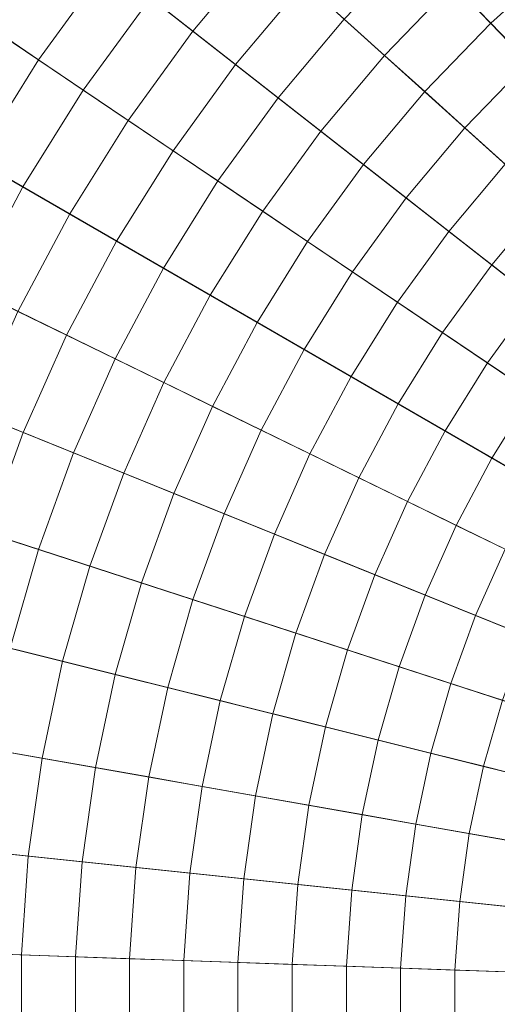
# Model space of a CAD drawing. Header units: centimetres. Extents: x -3.01 to 4.18, y -6.48 to 0.72.
# Tile 245 of 256: x -0.17 to 0.08, y -2.88 to -2.35. Entities that reach past the tile are written whole.
import ezdxf

# ---------------------------------------------------------------- set-up
doc = ezdxf.new("R2010")
doc.units = ezdxf.units.CM
doc.header["$LTSCALE"] = 2.54
doc.layers.add('Lucido design-1', color=7, linetype='Continuous')

# ---------------------------------------------------------------- blocks, each defined once
blk = doc.blocks.new('Gruppo-1')
at = {"color": 142, "linetype": 'Continuous', "lineweight": 9}
for points in [[(-0.05606, -2.11529, -14.60843), (-0.1079, -2.16196, -14.60843), (0.58636, -2.8809, -14.60843), (-0.05606, -2.11529, -14.60843)], [(0.58636, -2.8809, -13.70118), (-0.1079, -2.16196, -13.70118), (-0.05606, -2.11529, -13.70118), (0.58636, -2.8809, -13.70118)], [(-0.1079, -2.16196, -14.60843), (-0.15636, -2.21215, -14.60843), (0.58636, -2.8809, -14.60843), (-0.1079, -2.16196, -14.60843)], [(0.58636, -2.8809, -13.70118), (-0.15636, -2.21215, -13.70118), (-0.1079, -2.16196, -13.70118), (0.58636, -2.8809, -13.70118)], [(-0.15636, -2.21215, -14.60843), (-0.2012, -2.26558, -14.60843), (0.58636, -2.8809, -14.60843), (-0.15636, -2.21215, -14.60843)], [(0.58636, -2.8809, -13.70118), (-0.2012, -2.26558, -13.70118), (-0.15636, -2.21215, -13.70118), (0.58636, -2.8809, -13.70118)], [(-0.2012, -2.26558, -14.60843), (-0.24221, -2.32202, -14.60843), (0.58636, -2.8809, -14.60843), (-0.2012, -2.26558, -14.60843)], [(0.58636, -2.8809, -13.70118), (-0.24221, -2.32202, -13.70118), (-0.2012, -2.26558, -13.70118), (0.58636, -2.8809, -13.70118)], [(-0.24221, -2.32202, -14.60843), (-0.27917, -2.38118, -14.60843), (0.58636, -2.8809, -14.60843), (-0.24221, -2.32202, -14.60843)], [(0.58636, -2.8809, -13.70118), (-0.27917, -2.38118, -13.70118), (-0.24221, -2.32202, -13.70118), (0.58636, -2.8809, -13.70118)], [(-0.27917, -2.38118, -14.60843), (-0.31193, -2.44277, -14.60843), (0.58636, -2.8809, -14.60843), (-0.27917, -2.38118, -14.60843)], [(0.58636, -2.8809, -13.70118), (-0.31193, -2.44277, -13.70118), (-0.27917, -2.38118, -13.70118), (0.58636, -2.8809, -13.70118)], [(-0.31193, -2.44277, -14.60843), (-0.3403, -2.5065, -14.60843), (0.58636, -2.8809, -14.60843), (-0.31193, -2.44277, -14.60843)], [(0.58636, -2.8809, -13.70118), (-0.3403, -2.5065, -13.70118), (-0.31193, -2.44277, -13.70118), (0.58636, -2.8809, -13.70118)], [(-0.3403, -2.5065, -14.60843), (-0.36416, -2.57206, -14.60843), (0.58636, -2.8809, -14.60843), (-0.3403, -2.5065, -14.60843)], [(0.58636, -2.8809, -13.70118), (-0.36416, -2.57206, -13.70118), (-0.3403, -2.5065, -13.70118), (0.58636, -2.8809, -13.70118)], [(-0.36416, -2.57206, -14.60843), (-0.38339, -2.63911, -14.60843), (0.58636, -2.8809, -14.60843), (-0.36416, -2.57206, -14.60843)], [(0.58636, -2.8809, -13.70118), (-0.38339, -2.63911, -13.70118), (-0.36416, -2.57206, -13.70118), (0.58636, -2.8809, -13.70118)], [(-0.38339, -2.63911, -14.60843), (-0.39789, -2.70735, -14.60843), (0.58636, -2.8809, -14.60843), (-0.38339, -2.63911, -14.60843)], [(0.58636, -2.8809, -13.70118), (-0.39789, -2.70735, -13.70118), (-0.38339, -2.63911, -13.70118), (0.58636, -2.8809, -13.70118)], [(-0.39789, -2.70735, -14.60843), (-0.4076, -2.77643, -14.60843), (0.58636, -2.8809, -14.60843), (-0.39789, -2.70735, -14.60843)], [(0.58636, -2.8809, -13.70118), (-0.4076, -2.77643, -13.70118), (-0.39789, -2.70735, -13.70118), (0.58636, -2.8809, -13.70118)], [(-0.4076, -2.77643, -14.60843), (-0.41246, -2.84602, -14.60843), (0.58636, -2.8809, -14.60843), (-0.4076, -2.77643, -14.60843)], [(0.58636, -2.8809, -13.70118), (-0.41246, -2.84602, -13.70118), (-0.4076, -2.77643, -13.70118), (0.58636, -2.8809, -13.70118)], [(-0.41246, -2.84602, -14.60843), (-0.41246, -2.91578, -14.60843), (0.58636, -2.8809, -14.60843), (-0.41246, -2.84602, -14.60843)], [(0.58636, -2.8809, -13.70118), (-0.41246, -2.91578, -13.70118), (-0.41246, -2.84602, -13.70118), (0.58636, -2.8809, -13.70118)]]:
    blk.add_polyline3d(points, dxfattribs=at)
for points in [[(0.08553, 0.68271, -13.70234), (-0.16184, 0.63909, -13.70234), (0.58591, -2.87878, -13.70234), (0.58606, -2.87876, -13.70234)], [(-0.16184, 0.63909, -13.70234), (-0.40555, 0.57832, -13.70234), (0.58577, -2.87882, -13.70234), (0.58591, -2.87878, -13.70234)], [(-0.40555, 0.57832, -13.70234), (-0.64444, 0.5007, -13.70234), (0.58562, -2.87887, -13.70234), (0.58577, -2.87882, -13.70234)], [(-0.64444, 0.5007, -13.70234), (-0.87733, 0.40661, -13.70234), (0.58548, -2.87892, -13.70234), (0.58562, -2.87887, -13.70234)], [(-0.87733, 0.40661, -13.70234), (-1.10309, 0.2965, -13.70234), (0.58535, -2.87899, -13.70234), (0.58548, -2.87892, -13.70234)], [(-1.10309, 0.2965, -13.70234), (-1.32062, 0.17091, -13.70234), (0.58522, -2.87906, -13.70234), (0.58535, -2.87899, -13.70234)], [(-1.32062, 0.17091, -13.70234), (-1.52886, 0.03045, -13.70234), (0.58509, -2.87915, -13.70234), (0.58522, -2.87906, -13.70234)], [(-1.52886, 0.03045, -13.70234), (-1.72679, -0.12419, -13.70234), (0.58497, -2.87924, -13.70234), (0.58509, -2.87915, -13.70234)], [(-1.72679, -0.12419, -13.70234), (-1.91345, -0.29226, -13.70234), (0.58486, -2.87934, -13.70234), (0.58497, -2.87924, -13.70234)], [(-1.91345, -0.29226, -13.70234), (-2.08794, -0.47295, -13.70234), (0.58475, -2.87945, -13.70234), (0.58486, -2.87934, -13.70234)], [(-2.08794, -0.47295, -13.70234), (-2.24939, -0.66536, -13.70234), (0.58466, -2.87957, -13.70234), (0.58475, -2.87945, -13.70234)], [(-2.24939, -0.66536, -13.70234), (-2.39704, -0.86857, -13.70234), (0.58457, -2.87969, -13.70234), (0.58466, -2.87957, -13.70234)], [(-2.39704, -0.86857, -13.70234), (-2.53014, -1.08159, -13.70234), (0.58449, -2.87982, -13.70234), (0.58457, -2.87969, -13.70234)], [(-2.53014, -1.08159, -13.70234), (-2.64806, -1.30336, -13.70234), (0.58442, -2.87995, -13.70234), (0.58449, -2.87982, -13.70234)], [(-2.64806, -1.30336, -13.70234), (-2.75023, -1.53283, -13.70234), (0.58436, -2.88009, -13.70234), (0.58442, -2.87995, -13.70234)], [(-2.75023, -1.53283, -13.70234), (-2.83614, -1.76886, -13.70234), (0.58431, -2.88023, -13.70234), (0.58436, -2.88009, -13.70234)], [(-2.83614, -1.76886, -13.70234), (-2.90537, -2.01031, -13.70234), (0.58426, -2.88038, -13.70234), (0.58431, -2.88023, -13.70234)], [(-2.90537, -2.01031, -13.70234), (-2.95759, -2.256, -13.70234), (0.58423, -2.88052, -13.70234), (0.58426, -2.88038, -13.70234)], [(-2.95759, -2.256, -13.70234), (-2.99255, -2.50474, -13.70234), (0.58421, -2.88067, -13.70234), (0.58423, -2.88052, -13.70234)], [(-0.1486, -2.30668, -12.66223), (-0.18686, -2.35935, -12.66223), (-0.21084, -2.34318, -12.66608), (-0.17139, -2.28888, -12.66608)], [(-0.04222, -2.31492, -12.65127), (-0.08017, -2.36015, -12.65127), (-0.10299, -2.34232, -12.65482), (-0.06374, -2.29554, -12.65482)], [(0.1172, -2.32177, -12.63807), (0.07934, -2.35586, -12.63807), (0.05919, -2.335, -12.64122), (0.09856, -2.29955, -12.64122)], [(-0.1258, -2.3245, -12.65847), (-0.16288, -2.37553, -12.65847), (-0.18686, -2.35935, -12.66223), (-0.1486, -2.30668, -12.66223)], [(-0.02069, -2.33431, -12.64782), (-0.05734, -2.37798, -12.64782), (-0.08017, -2.36015, -12.65127), (-0.04222, -2.31492, -12.65127)], [(0.05919, -2.335, -12.64122), (0.0224, -2.3731, -12.64122), (0.00085, -2.3537, -12.64447), (0.03905, -2.31414, -12.64447)], [(0.13585, -2.344, -12.63502), (0.0995, -2.37674, -12.63502), (0.07934, -2.35586, -12.63807), (0.1172, -2.32177, -12.63807)], [(-0.10299, -2.34232, -12.65482), (-0.13888, -2.39172, -12.65482), (-0.16288, -2.37553, -12.65847), (-0.1258, -2.3245, -12.65847)], [(0.00085, -2.3537, -12.64447), (-0.0345, -2.39583, -12.64447), (-0.05734, -2.37798, -12.64782), (-0.02069, -2.33431, -12.64782)], [(0.07934, -2.35586, -12.63807), (0.04395, -2.39251, -12.63807), (0.0224, -2.3731, -12.64122), (0.05919, -2.335, -12.64122)], [(-0.08017, -2.36015, -12.65127), (-0.11487, -2.40791, -12.65127), (-0.13888, -2.39172, -12.65482), (-0.10299, -2.34232, -12.65482)], [(0.0224, -2.3731, -12.64122), (-0.01165, -2.41368, -12.64122), (-0.0345, -2.39583, -12.64447), (0.00085, -2.3537, -12.64447)], [(-0.16288, -2.37553, -12.65847), (-0.1963, -2.42903, -12.65847), (-0.22136, -2.41456, -12.66223), (-0.18686, -2.35935, -12.66223)], [(-0.05734, -2.37798, -12.64782), (-0.09085, -2.42411, -12.64782), (-0.11487, -2.40791, -12.65127), (-0.08017, -2.36015, -12.65127)], [(0.0995, -2.37674, -12.63502), (0.06551, -2.41193, -12.63502), (0.04395, -2.39251, -12.63807), (0.07934, -2.35586, -12.63807)], [(-0.13888, -2.39172, -12.65482), (-0.17124, -2.4435, -12.65482), (-0.1963, -2.42903, -12.65847), (-0.16288, -2.37553, -12.65847)], [(0.04395, -2.39251, -12.63807), (0.0112, -2.43154, -12.63807), (-0.01165, -2.41368, -12.64122), (0.0224, -2.3731, -12.64122)], [(-0.0345, -2.39583, -12.64447), (-0.06682, -2.44032, -12.64447), (-0.09085, -2.42411, -12.64782), (-0.05734, -2.37798, -12.64782)], [(0.11966, -2.39762, -12.63207), (0.08709, -2.43135, -12.63207), (0.06551, -2.41193, -12.63502), (0.0995, -2.37674, -12.63502)], [(-0.11487, -2.40791, -12.65127), (-0.14616, -2.45798, -12.65127), (-0.17124, -2.4435, -12.65482), (-0.13888, -2.39172, -12.65482)], [(-0.01165, -2.41368, -12.64122), (-0.04279, -2.45653, -12.64122), (-0.06682, -2.44032, -12.64447), (-0.0345, -2.39583, -12.64447)], [(0.06551, -2.41193, -12.63502), (0.03407, -2.4494, -12.63502), (0.0112, -2.43154, -12.63807), (0.04395, -2.39251, -12.63807)], [(-0.09085, -2.42411, -12.64782), (-0.12107, -2.47246, -12.64782), (-0.14616, -2.45798, -12.65127), (-0.11487, -2.40791, -12.65127)], [(0.08709, -2.43135, -12.63207), (0.05694, -2.46727, -12.63207), (0.03407, -2.4494, -12.63502), (0.06551, -2.41193, -12.63502)], [(0.0112, -2.43154, -12.63807), (-0.01874, -2.47275, -12.63807), (-0.04279, -2.45653, -12.64122), (-0.01165, -2.41368, -12.64122)], [(-0.06682, -2.44032, -12.64447), (-0.09597, -2.48696, -12.64447), (-0.12107, -2.47246, -12.64782), (-0.09085, -2.42411, -12.64782)], [(-0.17124, -2.4435, -12.65482), (-0.1999, -2.49741, -12.65482), (-0.22592, -2.48472, -12.65847), (-0.1963, -2.42903, -12.65847)], [(0.03407, -2.4494, -12.63502), (0.00531, -2.48898, -12.63502), (-0.01874, -2.47275, -12.63807), (0.0112, -2.43154, -12.63807)], [(0.10866, -2.45078, -12.62922), (0.07982, -2.48515, -12.62922), (0.05694, -2.46727, -12.63207), (0.08709, -2.43135, -12.63207)], [(-0.14616, -2.45798, -12.65127), (-0.17387, -2.51011, -12.65127), (-0.1999, -2.49741, -12.65482), (-0.17124, -2.4435, -12.65482)], [(-0.04279, -2.45653, -12.64122), (-0.07086, -2.50145, -12.64122), (-0.09597, -2.48696, -12.64447), (-0.06682, -2.44032, -12.64447)], [(0.05694, -2.46727, -12.63207), (0.02938, -2.50521, -12.63207), (0.00531, -2.48898, -12.63502), (0.03407, -2.4494, -12.63502)], [(0.13025, -2.47021, -12.62648), (0.10271, -2.50303, -12.62648), (0.07982, -2.48515, -12.62922), (0.10866, -2.45078, -12.62922)], [(-0.12107, -2.47246, -12.64782), (-0.14783, -2.52281, -12.64782), (-0.17387, -2.51011, -12.65127), (-0.14616, -2.45798, -12.65127)], [(-0.01874, -2.47275, -12.63807), (-0.04574, -2.51596, -12.63807), (-0.07086, -2.50145, -12.64122), (-0.04279, -2.45653, -12.64122)], [(0.07982, -2.48515, -12.62922), (0.05345, -2.52145, -12.62922), (0.02938, -2.50521, -12.63207), (0.05694, -2.46727, -12.63207)], [(-0.09597, -2.48696, -12.64447), (-0.12178, -2.53551, -12.64447), (-0.14783, -2.52281, -12.64782), (-0.12107, -2.47246, -12.64782)], [(0.00531, -2.48898, -12.63502), (-0.02061, -2.53046, -12.63502), (-0.04574, -2.51596, -12.63807), (-0.01874, -2.47275, -12.63807)], [(0.10271, -2.50303, -12.62648), (0.07753, -2.53769, -12.62648), (0.05345, -2.52145, -12.62922), (0.07982, -2.48515, -12.62922)], [(-0.07086, -2.50145, -12.64122), (-0.09572, -2.54822, -12.64122), (-0.12178, -2.53551, -12.64447), (-0.09597, -2.48696, -12.64447)], [(0.02938, -2.50521, -12.63207), (0.00453, -2.54498, -12.63207), (-0.02061, -2.53046, -12.63502), (0.00531, -2.48898, -12.63502)], [(-0.04574, -2.51596, -12.63807), (-0.06965, -2.56094, -12.63807), (-0.09572, -2.54822, -12.64122), (-0.07086, -2.50145, -12.64122)], [(-2.99255, -2.50474, -13.70234), (-3.01007, -2.75531, -13.70234), (0.5842, -2.88082, -13.70234), (0.58421, -2.88067, -13.70234)], [(0.05345, -2.52145, -12.62922), (0.02968, -2.5595, -12.62922), (0.00453, -2.54498, -12.63207), (0.02938, -2.50521, -12.63207)], [(0.12561, -2.52092, -12.62383), (0.10162, -2.55394, -12.62383), (0.07753, -2.53769, -12.62648), (0.10271, -2.50303, -12.62648)], [(-0.14783, -2.52281, -12.64782), (-0.17103, -2.57489, -12.64782), (-0.19789, -2.56404, -12.65127), (-0.17387, -2.51011, -12.65127)], [(-0.02061, -2.53046, -12.63502), (-0.04358, -2.57366, -12.63502), (-0.06965, -2.56094, -12.63807), (-0.04574, -2.51596, -12.63807)], [(-0.12178, -2.53551, -12.64447), (-0.14415, -2.58575, -12.64447), (-0.17103, -2.57489, -12.64782), (-0.14783, -2.52281, -12.64782)], [(0.07753, -2.53769, -12.62648), (0.05483, -2.57402, -12.62648), (0.02968, -2.5595, -12.62922), (0.05345, -2.52145, -12.62922)], [(0.00453, -2.54498, -12.63207), (-0.01749, -2.58638, -12.63207), (-0.04358, -2.57366, -12.63502), (-0.02061, -2.53046, -12.63502)], [(-0.09572, -2.54822, -12.64122), (-0.11727, -2.59661, -12.64122), (-0.14415, -2.58575, -12.64447), (-0.12178, -2.53551, -12.64447)], [(0.10162, -2.55394, -12.62383), (0.07999, -2.58855, -12.62383), (0.05483, -2.57402, -12.62648), (0.07753, -2.53769, -12.62648)], [(-0.06965, -2.56094, -12.63807), (-0.09038, -2.60748, -12.63807), (-0.11727, -2.59661, -12.64122), (-0.09572, -2.54822, -12.64122)], [(0.02968, -2.5595, -12.62922), (0.00861, -2.59911, -12.62922), (-0.01749, -2.58638, -12.63207), (0.00453, -2.54498, -12.63207)], [(0.12572, -2.57019, -12.62129), (0.10516, -2.60308, -12.62129), (0.07999, -2.58855, -12.62383), (0.10162, -2.55394, -12.62383)], [(0.05483, -2.57402, -12.62648), (0.03472, -2.61184, -12.62648), (0.00861, -2.59911, -12.62922), (0.02968, -2.5595, -12.62922)], [(-0.17103, -2.57489, -12.64782), (-0.19053, -2.62847, -12.64782), (-0.21808, -2.61952, -12.65127), (-0.19789, -2.56404, -12.65127)], [(-0.04358, -2.57366, -12.63502), (-0.06347, -2.61835, -12.63502), (-0.09038, -2.60748, -12.63807), (-0.06965, -2.56094, -12.63807)], [(-0.14415, -2.58575, -12.64447), (-0.16296, -2.63743, -12.64447), (-0.19053, -2.62847, -12.64782), (-0.17103, -2.57489, -12.64782)], [(-0.01749, -2.58638, -12.63207), (-0.03656, -2.62922, -12.63207), (-0.06347, -2.61835, -12.63502), (-0.04358, -2.57366, -12.63502)], [(0.07999, -2.58855, -12.62383), (0.06083, -2.62458, -12.62383), (0.03472, -2.61184, -12.62648), (0.05483, -2.57402, -12.62648)], [(-0.11727, -2.59661, -12.64122), (-0.13539, -2.64639, -12.64122), (-0.16296, -2.63743, -12.64447), (-0.14415, -2.58575, -12.64447)], [(0.00861, -2.59911, -12.62922), (-0.00964, -2.6401, -12.62922), (-0.03656, -2.62922, -12.63207), (-0.01749, -2.58638, -12.63207)], [(0.10516, -2.60308, -12.62129), (0.08696, -2.63732, -12.62129), (0.06083, -2.62458, -12.62383), (0.07999, -2.58855, -12.62383)], [(-0.09038, -2.60748, -12.63807), (-0.1078, -2.65535, -12.63807), (-0.13539, -2.64639, -12.64122), (-0.11727, -2.59661, -12.64122)], [(0.03472, -2.61184, -12.62648), (0.01729, -2.65098, -12.62648), (-0.00964, -2.6401, -12.62922), (0.00861, -2.59911, -12.62922)], [(-0.06347, -2.61835, -12.63502), (-0.0802, -2.66432, -12.63502), (-0.1078, -2.65535, -12.63807), (-0.09038, -2.60748, -12.63807)], [(0.06083, -2.62458, -12.62383), (0.04423, -2.66186, -12.62383), (0.01729, -2.65098, -12.62648), (0.03472, -2.61184, -12.62648)], [(-0.03656, -2.62922, -12.63207), (-0.0526, -2.67329, -12.63207), (-0.0802, -2.66432, -12.63502), (-0.06347, -2.61835, -12.63502)], [(-0.16296, -2.63743, -12.64447), (-0.17812, -2.69029, -12.64447), (-0.20624, -2.68328, -12.64782), (-0.19053, -2.62847, -12.64782)], [(0.08696, -2.63732, -12.62129), (0.07118, -2.67275, -12.62129), (0.04423, -2.66186, -12.62383), (0.06083, -2.62458, -12.62383)], [(-0.00964, -2.6401, -12.62922), (-0.02498, -2.68226, -12.62922), (-0.0526, -2.67329, -12.63207), (-0.03656, -2.62922, -12.63207)], [(-0.13539, -2.64639, -12.64122), (-0.14999, -2.69731, -12.64122), (-0.17812, -2.69029, -12.64447), (-0.16296, -2.63743, -12.64447)], [(0.11309, -2.65007, -12.61884), (0.09814, -2.68364, -12.61884), (0.07118, -2.67275, -12.62129), (0.08696, -2.63732, -12.62129)], [(0.01729, -2.65098, -12.62648), (0.00264, -2.69124, -12.62648), (-0.02498, -2.68226, -12.62922), (-0.00964, -2.6401, -12.62922)], [(-0.1078, -2.65535, -12.63807), (-0.12184, -2.70432, -12.63807), (-0.14999, -2.69731, -12.64122), (-0.13539, -2.64639, -12.64122)], [(0.04423, -2.66186, -12.62383), (0.03028, -2.70022, -12.62383), (0.00264, -2.69124, -12.62648), (0.01729, -2.65098, -12.62648)], [(-0.0802, -2.66432, -12.63502), (-0.09369, -2.71134, -12.63502), (-0.12184, -2.70432, -12.63807), (-0.1078, -2.65535, -12.63807)], [(-0.0526, -2.67329, -12.63207), (-0.06552, -2.71836, -12.63207), (-0.09369, -2.71134, -12.63502), (-0.0802, -2.66432, -12.63502)], [(0.07118, -2.67275, -12.62129), (0.05792, -2.7092, -12.62129), (0.03028, -2.70022, -12.62383), (0.04423, -2.66186, -12.62383)], [(-0.02498, -2.68226, -12.62922), (-0.03735, -2.72539, -12.62922), (-0.06552, -2.71836, -12.63207), (-0.0526, -2.67329, -12.63207)], [(0.09814, -2.68364, -12.61884), (0.08557, -2.71818, -12.61884), (0.05792, -2.7092, -12.62129), (0.07118, -2.67275, -12.62129)], [(0.00264, -2.69124, -12.62648), (-0.00917, -2.73242, -12.62648), (-0.03735, -2.72539, -12.62922), (-0.02498, -2.68226, -12.62922)], [(-0.14999, -2.69731, -12.64122), (-0.161, -2.74912, -12.64122), (-0.18955, -2.74408, -12.64447), (-0.17812, -2.69029, -12.64447)], [(0.03028, -2.70022, -12.62383), (0.01903, -2.73945, -12.62383), (-0.00917, -2.73242, -12.62648), (0.00264, -2.69124, -12.62648)], [(-0.12184, -2.70432, -12.63807), (-0.13243, -2.75416, -12.63807), (-0.161, -2.74912, -12.64122), (-0.14999, -2.69731, -12.64122)], [(0.05792, -2.7092, -12.62129), (0.04723, -2.74648, -12.62129), (0.01903, -2.73945, -12.62383), (0.03028, -2.70022, -12.62383)], [(-0.09369, -2.71134, -12.63502), (-0.10386, -2.75919, -12.63502), (-0.13243, -2.75416, -12.63807), (-0.12184, -2.70432, -12.63807)], [(-0.06552, -2.71836, -12.63207), (-0.07527, -2.76423, -12.63207), (-0.10386, -2.75919, -12.63502), (-0.09369, -2.71134, -12.63502)], [(0.08557, -2.71818, -12.61884), (0.07544, -2.75351, -12.61884), (0.04723, -2.74648, -12.62129), (0.05792, -2.7092, -12.62129)], [(-0.03735, -2.72539, -12.62922), (-0.04668, -2.76928, -12.62922), (-0.07527, -2.76423, -12.63207), (-0.06552, -2.71836, -12.63207)], [(0.11323, -2.72717, -12.6165), (0.10366, -2.76055, -12.6165), (0.07544, -2.75351, -12.61884), (0.08557, -2.71818, -12.61884)], [(-0.00917, -2.73242, -12.62648), (-0.01807, -2.77432, -12.62648), (-0.04668, -2.76928, -12.62922), (-0.03735, -2.72539, -12.62922)], [(0.01903, -2.73945, -12.62383), (0.01054, -2.77937, -12.62383), (-0.01807, -2.77432, -12.62648), (-0.00917, -2.73242, -12.62648)], [(0.04723, -2.74648, -12.62129), (0.03916, -2.78441, -12.62129), (0.01054, -2.77937, -12.62383), (0.01903, -2.73945, -12.62383)], [(-0.161, -2.74912, -12.64122), (-0.16837, -2.80157, -12.64122), (-0.19721, -2.79854, -12.64447), (-0.18955, -2.74408, -12.64447)], [(-0.13243, -2.75416, -12.63807), (-0.13953, -2.8046, -12.63807), (-0.16837, -2.80157, -12.64122), (-0.161, -2.74912, -12.64122)], [(0.07544, -2.75351, -12.61884), (0.0678, -2.78946, -12.61884), (0.03916, -2.78441, -12.62129), (0.04723, -2.74648, -12.62129)], [(-3.01007, -2.75531, -13.70234), (-3.01007, -3.00649, -13.70234), (0.5842, -2.88097, -13.70234), (0.5842, -2.88082, -13.70234)], [(-0.10386, -2.75919, -12.63502), (-0.11067, -2.80764, -12.63502), (-0.13953, -2.8046, -12.63807), (-0.13243, -2.75416, -12.63807)], [(0.10366, -2.76055, -12.6165), (0.09644, -2.79451, -12.6165), (0.0678, -2.78946, -12.61884), (0.07544, -2.75351, -12.61884)], [(-0.07527, -2.76423, -12.63207), (-0.0818, -2.81067, -12.63207), (-0.11067, -2.80764, -12.63502), (-0.10386, -2.75919, -12.63502)], [(-0.04668, -2.76928, -12.62922), (-0.05292, -2.81371, -12.62922), (-0.0818, -2.81067, -12.63207), (-0.07527, -2.76423, -12.63207)], [(-0.01807, -2.77432, -12.62648), (-0.02404, -2.81674, -12.62648), (-0.05292, -2.81371, -12.62922), (-0.04668, -2.76928, -12.62922)], [(0.01054, -2.77937, -12.62383), (0.00486, -2.81978, -12.62383), (-0.02404, -2.81674, -12.62648), (-0.01807, -2.77432, -12.62648)], [(0.03916, -2.78441, -12.62129), (0.03377, -2.82282, -12.62129), (0.00486, -2.81978, -12.62383), (0.01054, -2.77937, -12.62383)], [(0.0678, -2.78946, -12.61884), (0.06268, -2.82586, -12.61884), (0.03377, -2.82282, -12.62129), (0.03916, -2.78441, -12.62129)], [(0.09644, -2.79451, -12.6165), (0.0916, -2.8289, -12.6165), (0.06268, -2.82586, -12.61884), (0.0678, -2.78946, -12.61884)], [(-0.16837, -2.80157, -12.64122), (-0.17207, -2.85441, -12.64122), (-0.20104, -2.8534, -12.64447), (-0.19721, -2.79854, -12.64447)], [(-0.13953, -2.8046, -12.63807), (-0.14308, -2.85543, -12.63807), (-0.17207, -2.85441, -12.64122), (-0.16837, -2.80157, -12.64122)], [(-0.11067, -2.80764, -12.63502), (-0.11408, -2.85644, -12.63502), (-0.14308, -2.85543, -12.63807), (-0.13953, -2.8046, -12.63807)], [(-0.0818, -2.81067, -12.63207), (-0.08507, -2.85745, -12.63207), (-0.11408, -2.85644, -12.63502), (-0.11067, -2.80764, -12.63502)], [(-0.05292, -2.81371, -12.62922), (-0.05605, -2.85846, -12.62922), (-0.08507, -2.85745, -12.63207), (-0.0818, -2.81067, -12.63207)], [(-0.02404, -2.81674, -12.62648), (-0.02702, -2.85948, -12.62648), (-0.05605, -2.85846, -12.62922), (-0.05292, -2.81371, -12.62922)], [(0.00486, -2.81978, -12.62383), (0.00201, -2.86049, -12.62383), (-0.02702, -2.85948, -12.62648), (-0.02404, -2.81674, -12.62648)], [(0.03377, -2.82282, -12.62129), (0.03106, -2.86151, -12.62129), (0.00201, -2.86049, -12.62383), (0.00486, -2.81978, -12.62383)], [(0.06268, -2.82586, -12.61884), (0.06012, -2.86252, -12.61884), (0.03106, -2.86151, -12.62129), (0.03377, -2.82282, -12.62129)], [(0.0916, -2.8289, -12.6165), (0.08918, -2.86354, -12.6165), (0.06012, -2.86252, -12.61884), (0.06268, -2.82586, -12.61884)], [(-0.17207, -2.85441, -12.64122), (-0.17207, -2.90738, -12.64122), (-0.20104, -2.90839, -12.64447), (-0.20104, -2.8534, -12.64447)], [(-0.14308, -2.85543, -12.63807), (-0.14308, -2.90637, -12.63807), (-0.17207, -2.90738, -12.64122), (-0.17207, -2.85441, -12.64122)], [(-0.11408, -2.85644, -12.63502), (-0.11408, -2.90536, -12.63502), (-0.14308, -2.90637, -12.63807), (-0.14308, -2.85543, -12.63807)], [(-0.08507, -2.85745, -12.63207), (-0.08507, -2.90435, -12.63207), (-0.11408, -2.90536, -12.63502), (-0.11408, -2.85644, -12.63502)], [(-0.05605, -2.85846, -12.62922), (-0.05605, -2.90333, -12.62922), (-0.08507, -2.90435, -12.63207), (-0.08507, -2.85745, -12.63207)], [(-0.02702, -2.85948, -12.62648), (-0.02702, -2.90232, -12.62648), (-0.05605, -2.90333, -12.62922), (-0.05605, -2.85846, -12.62922)], [(0.00201, -2.86049, -12.62383), (0.00201, -2.9013, -12.62383), (-0.02702, -2.90232, -12.62648), (-0.02702, -2.85948, -12.62648)], [(0.03106, -2.86151, -12.62129), (0.03106, -2.90029, -12.62129), (0.00201, -2.9013, -12.62383), (0.00201, -2.86049, -12.62383)], [(0.06012, -2.86252, -12.61884), (0.06012, -2.89927, -12.61884), (0.03106, -2.90029, -12.62129), (0.03106, -2.86151, -12.62129)], [(0.08918, -2.86354, -12.6165), (0.08918, -2.89826, -12.6165), (0.06012, -2.89927, -12.61884), (0.06012, -2.86252, -12.61884)]]:
    blk.add_3dface(points, dxfattribs=at)

msp = doc.modelspace()

# ---------------------------------------------------------------- block references
at = {"layer": 'Lucido design-1', "color": 7}
msp.add_blockref('Gruppo-1', (0, 0), dxfattribs=at)

doc.saveas('drawing.dxf')
